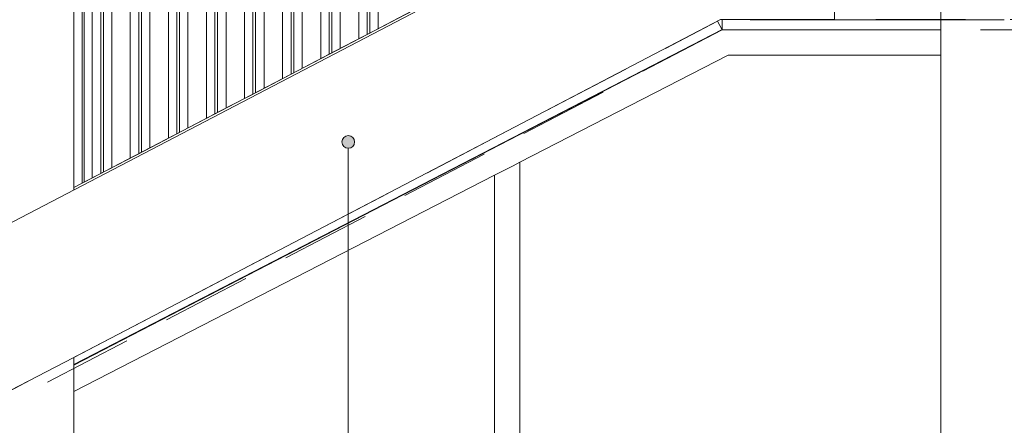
# Model space of a CAD drawing. Header units: millimetres. Extents: x -65 to 293624, y -1905 to 31061.
# Tile 106 of 256: x 55013 to 57341, y 15031 to 15990. Entities that reach past the tile are written whole.
import ezdxf

# ---------------------------------------------------------------- set-up
doc = ezdxf.new("R2010")
doc.units = ezdxf.units.MM
doc.header["$MEASUREMENT"] = 0
doc.linetypes.add('Hidden Line', pattern=[317.5, 211.666667, -105.833333])
for name, color, linetype in [('00 2D joon.AR', 7, 'Continuous'), ('00 Silt sein.AR', 7, 'Continuous'), ('1232 Välisseinad.AR', 7, 'Continuous'), ('1244 Fassaadivarustus.AR', 7, 'Continuous'), ('1245 Klaasfassaadid.AR', 7, 'Continuous'), ('1251 Rõdupiirded.AR', 7, 'Continuous'), ('1253 Rõdutrepid.AR', 7, 'Continuous'), ('1253 Terrassipostid.AR', 7, 'Continuous'), ('1253 Välisterrassid.AR', 7, 'Continuous')]:
    doc.layers.add(name, color=color, linetype=linetype)

# ---------------------------------------------------------------- blocks, each defined once
blk = doc.blocks.new('Section Element_16_2', base_point=(-38239, 12361.4))
at = {"layer": '1253 Terrassipostid.AR', "color": 7, "linetype": 'Continuous', "lineweight": 13}
for p, q in [((55140.6, 15593.1), (55140.6, 21244.3)), ((55140.6, 12351.4), (55140.6, 15191.4))]:
    blk.add_line(p, q, dxfattribs=at)
blk = doc.blocks.new('Section Element_17_2', base_point=(-38239, 12361.4))
at = {"layer": '1253 Terrassipostid.AR', "color": 7, "linetype": 'Continuous', "lineweight": 13}
for p, q in [((57190.6, 16341.4), (57190.6, 15990.4)), ((57190.6, 15990.4), (57190.6, 12351.4))]:
    blk.add_line(p, q, dxfattribs=at)
blk = doc.blocks.new('Section Element_42_2', base_point=(-38239, 12361.4))
at = {"layer": '1253 Rõdutrepid.AR', "color": 7, "linetype": 'Continuous', "lineweight": 13}
for p, q in [((48929.3, 12341.5), (56583.5, 16341.5)), ((56939.4, 15990.5), (56939.4, 16341.5)), ((55140.6, 15191.4), (56669.7, 15990.5)), ((56669.7, 15990.5), (56739.4, 15990.5)), ((56739.4, 15990.5), (56939.4, 15990.5)), ((54990.6, 15113), (55140.6, 15191.4))]:
    blk.add_line(p, q, dxfattribs=at)
blk = doc.blocks.new('Section Element_48_2', base_point=(-38239, 12361.4))
at = {"layer": '1244 Fassaadivarustus.AR', "color": 7, "linetype": 'Continuous', "lineweight": 13}
for p, q in [((56673.3, 15967.6), (55140.6, 15174.5)), ((56673.3, 15966.4), (55140.6, 15173.4)), ((56673.3, 15966.4), (56673.3, 15967.6))]:
    blk.add_line(p, q, dxfattribs=at)
blk = doc.blocks.new('Section Element_49_2', base_point=(-38239, 12361.4))
at = {"layer": '1232 Välisseinad.AR', "color": 7, "linetype": 'Continuous', "lineweight": 13}
for p, q in [((56673.3, 15966.4), (56673.3, 15967.6)), ((57190.6, 15966.4), (56673.3, 15966.4))]:
    blk.add_line(p, q, dxfattribs=at)
blk = doc.blocks.new('Section Element_59_2', base_point=(-38239, 12361.4))
at = {"layer": '1253 Välisterrassid.AR', "color": 7, "linetype": 'Continuous', "lineweight": 13}
for p, q in [((56739.4, 15990.4), (57190.6, 15990.4)), ((57190.6, 15990.4), (57340.6, 15990.4))]:
    blk.add_line(p, q, dxfattribs=at)
blk = doc.blocks.new('Section Element_214_2', base_point=(-38239, 12361.4))
at = {"layer": '1245 Klaasfassaadid.AR', "color": 7, "linetype": 'Continuous', "lineweight": 13}
blk.add_line((56688, 15906.4), (57190.6, 15906.4), dxfattribs=at)
blk = doc.blocks.new('Section Element_215_2', base_point=(-38239, 12361.4))
at = {"layer": '1245 Klaasfassaadid.AR', "color": 7, "linetype": 'Continuous', "lineweight": 13}
for p, q in [((56656.6, 15957.8), (56673.4, 15966.4)), ((56195.6, 15653.3), (56688, 15906.4)), ((56179.3, 15645), (56195.6, 15653.3))]:
    blk.add_line(p, q, dxfattribs=at)
blk = doc.blocks.new('Section Element_216_2', base_point=(-38239, 12361.4))
at = {"layer": '1245 Klaasfassaadid.AR', "color": 7, "linetype": 'Continuous', "lineweight": 13}
for p, q in [((56135.6, 15622.5), (56179.3, 15645)), ((56195.6, 12421.4), (56195.6, 15653.3)), ((56135.6, 12421.4), (56135.6, 15622.5))]:
    blk.add_line(p, q, dxfattribs=at)
blk = doc.blocks.new('Section Element_217_2', base_point=(-38239, 12361.4))
at = {"layer": '1245 Klaasfassaadid.AR', "color": 7, "linetype": 'Continuous', "lineweight": 13}
blk.add_line((55140.6, 15111), (56135.6, 15622.5), dxfattribs=at)
blk = doc.blocks.new('Section Element_483_2', base_point=(-38239, 12361.4))
at = {"layer": '1251 Rõdupiirded.AR', "color": 7, "linetype": 'Continuous', "lineweight": 13}
blk.add_line((55219.4, 15634.3), (55165.6, 15606.2), dxfattribs=at)
blk = doc.blocks.new('Section Element_484_2', base_point=(-38239, 12361.4))
at = {"layer": '1251 Rõdupiirded.AR', "color": 7, "linetype": 'Continuous', "lineweight": 13}
blk.add_line((55309.4, 15681.3), (55219.4, 15634.3), dxfattribs=at)
blk = doc.blocks.new('Section Element_485_2', base_point=(-38239, 12361.4))
at = {"layer": '1251 Rõdupiirded.AR', "color": 7, "linetype": 'Continuous', "lineweight": 13}
blk.add_line((55399.4, 15728.4), (55309.4, 15681.3), dxfattribs=at)
blk = doc.blocks.new('Section Element_486_2', base_point=(-38239, 12361.4))
at = {"layer": '1251 Rõdupiirded.AR', "color": 7, "linetype": 'Continuous', "lineweight": 13}
blk.add_line((55489.4, 15775.4), (55399.4, 15728.4), dxfattribs=at)
blk = doc.blocks.new('Section Element_487_2', base_point=(-38239, 12361.4))
at = {"layer": '1251 Rõdupiirded.AR', "color": 7, "linetype": 'Continuous', "lineweight": 13}
blk.add_line((55579.4, 15822.4), (55489.4, 15775.4), dxfattribs=at)
blk = doc.blocks.new('Section Element_488_2', base_point=(-38239, 12361.4))
at = {"layer": '1251 Rõdupiirded.AR', "color": 7, "linetype": 'Continuous', "lineweight": 13}
blk.add_line((55669.4, 15869.5), (55579.4, 15822.4), dxfattribs=at)
blk = doc.blocks.new('Section Element_489_2', base_point=(-38239, 12361.4))
at = {"layer": '1251 Rõdupiirded.AR', "color": 7, "linetype": 'Continuous', "lineweight": 13}
blk.add_line((55759.4, 15916.5), (55669.4, 15869.5), dxfattribs=at)
blk = doc.blocks.new('Section Element_490_2', base_point=(-38239, 12361.4))
at = {"layer": '1251 Rõdupiirded.AR', "color": 7, "linetype": 'Continuous', "lineweight": 13}
blk.add_line((55849.4, 15963.5), (55759.4, 15916.5), dxfattribs=at)
blk = doc.blocks.new('Section Element_491_2', base_point=(-38239, 12361.4))
at = {"layer": '1251 Rõdupiirded.AR', "color": 7, "linetype": 'Continuous', "lineweight": 13}
blk.add_line((55939.4, 16010.6), (55849.4, 15963.5), dxfattribs=at)
blk = doc.blocks.new('Section Element_618_2', base_point=(-38239, 12361.4))
at = {"layer": '1251 Rõdupiirded.AR', "color": 7, "linetype": 'Continuous', "lineweight": 13}
for p, q in [((55814.4, 16758), (55814.4, 17366.9)), ((55834.4, 16768.5), (55834.4, 17377.3)), ((55814.4, 16532.4), (55814.4, 16690.3)), ((55834.4, 16542.8), (55834.4, 16700.8)), ((55814.4, 15945.2), (55814.4, 16464.7)), ((55834.4, 15955.7), (55834.4, 16475.1))]:
    blk.add_line(p, q, dxfattribs=at)
blk = doc.blocks.new('Section Element_619_2', base_point=(-38239, 12361.4))
at = {"layer": '1251 Rõdupiirded.AR', "color": 7, "linetype": 'Continuous', "lineweight": 13}
for p, q in [((55634.4, 16664), (55634.4, 17272.8)), ((55654.4, 16674.4), (55654.4, 17283.3)), ((55654.4, 16448.8), (55654.4, 16606.7)), ((55634.4, 16438.3), (55634.4, 16596.3)), ((55634.4, 15851.1), (55634.4, 16370.6)), ((55654.4, 15861.6), (55654.4, 16381.1))]:
    blk.add_line(p, q, dxfattribs=at)
blk = doc.blocks.new('Section Element_620_2', base_point=(-38239, 12361.4))
at = {"layer": '1251 Rõdupiirded.AR', "color": 7, "linetype": 'Continuous', "lineweight": 13}
for p, q in [((55454.4, 16569.9), (55454.4, 17178.7)), ((55474.4, 16580.4), (55474.4, 17189.2)), ((55474.4, 16354.7), (55474.4, 16512.7)), ((55454.4, 16344.2), (55454.4, 16502.2)), ((55454.4, 15757.1), (55454.4, 16276.5)), ((55474.4, 15767.5), (55474.4, 16287))]:
    blk.add_line(p, q, dxfattribs=at)
blk = doc.blocks.new('Section Element_621_2', base_point=(-38239, 12361.4))
at = {"layer": '1251 Rõdupiirded.AR', "color": 7, "linetype": 'Continuous', "lineweight": 13}
for p, q in [((55294.4, 16486.3), (55294.4, 17095.1)), ((55274.4, 16475.8), (55274.4, 17084.7)), ((55294.4, 16260.6), (55294.4, 16418.6)), ((55274.4, 16250.2), (55274.4, 16408.1)), ((55274.4, 15663), (55274.4, 16182.5)), ((55294.4, 15673.5), (55294.4, 16192.9))]:
    blk.add_line(p, q, dxfattribs=at)
blk = doc.blocks.new('Section Element_653_2', base_point=(-38239, 12361.4))
at = {"layer": '1251 Rõdupiirded.AR', "color": 7, "linetype": 'Continuous', "lineweight": 13}
for p, q in [((55724.4, 16711), (55724.4, 17319.8)), ((55744.4, 16721.5), (55744.4, 17330.3)), ((55724.4, 16485.3), (55724.4, 16643.3)), ((55744.4, 16495.8), (55744.4, 16653.8)), ((55724.4, 15898.2), (55724.4, 16417.6)), ((55744.4, 15908.6), (55744.4, 16428.1))]:
    blk.add_line(p, q, dxfattribs=at)
blk = doc.blocks.new('Section Element_654_2', base_point=(-38239, 12361.4))
at = {"layer": '1251 Rõdupiirded.AR', "color": 7, "linetype": 'Continuous', "lineweight": 13}
for p, q in [((55544.4, 16616.9), (55544.4, 17225.8)), ((55564.4, 16627.4), (55564.4, 17236.2)), ((55564.4, 16401.7), (55564.4, 16559.7)), ((55544.4, 16391.3), (55544.4, 16549.2)), ((55544.4, 15804.1), (55544.4, 16323.6)), ((55564.4, 15814.6), (55564.4, 16334))]:
    blk.add_line(p, q, dxfattribs=at)
blk = doc.blocks.new('Section Element_655_2', base_point=(-38239, 12361.4))
at = {"layer": '1251 Rõdupiirded.AR', "color": 7, "linetype": 'Continuous', "lineweight": 13}
for p, q in [((55384.4, 16533.3), (55384.4, 17142.2)), ((55364.4, 16522.9), (55364.4, 17131.7)), ((55384.4, 16307.7), (55384.4, 16465.6)), ((55364.4, 16297.2), (55364.4, 16455.2)), ((55364.4, 15710), (55364.4, 16229.5)), ((55384.4, 15720.5), (55384.4, 16240))]:
    blk.add_line(p, q, dxfattribs=at)
blk = doc.blocks.new('Section Element_656_2', base_point=(-38239, 12361.4))
at = {"layer": '1251 Rõdupiirded.AR', "color": 7, "linetype": 'Continuous', "lineweight": 13}
for p, q in [((55204.4, 16439.3), (55204.4, 17048.1)), ((55184.4, 16428.8), (55184.4, 17037.6)), ((55204.4, 16213.6), (55204.4, 16371.6)), ((55184.4, 16203.1), (55184.4, 16361.1)), ((55184.4, 15616), (55184.4, 16135.4)), ((55204.4, 15626.4), (55204.4, 16145.9))]:
    blk.add_line(p, q, dxfattribs=at)
blk = doc.blocks.new('Section Element_691_2', base_point=(-38239, 12361.4))
at = {"layer": '1251 Rõdupiirded.AR', "color": 7, "linetype": 'Continuous', "lineweight": 13}
for q in [(56582.2, 16346.4), (55140.6, 15587.4)]:
    blk.add_line((55140.6, 15593.1), q, dxfattribs=at)
blk = doc.blocks.new('Section Element_752_2', base_point=(-38239, 12361.4))
at = {"layer": '1251 Rõdupiirded.AR', "color": 7, "linetype": 'Continuous', "lineweight": 13}
for p, q in [((55860.6, 15969.4), (55860.6, 17391)), ((55840.6, 15958.9), (55840.6, 17380.6))]:
    blk.add_line(p, q, dxfattribs=at)
blk = doc.blocks.new('Section Element_754_2', base_point=(-38239, 12361.4))
at = {"layer": '1251 Rõdupiirded.AR', "color": 7, "linetype": 'Continuous', "lineweight": 13}
for p, q in [((55770.6, 15922.3), (55770.6, 17344)), ((55750.6, 15911.9), (55750.6, 17333.6))]:
    blk.add_line(p, q, dxfattribs=at)
blk = doc.blocks.new('Section Element_756_2', base_point=(-38239, 12361.4))
at = {"layer": '1251 Rõdupiirded.AR', "color": 7, "linetype": 'Continuous', "lineweight": 13}
for p, q in [((55680.6, 15875.3), (55680.6, 17297)), ((55660.6, 15864.8), (55660.6, 17286.5))]:
    blk.add_line(p, q, dxfattribs=at)
blk = doc.blocks.new('Section Element_758_2', base_point=(-38239, 12361.4))
at = {"layer": '1251 Rõdupiirded.AR', "color": 7, "linetype": 'Continuous', "lineweight": 13}
for p, q in [((55590.6, 15828.3), (55590.6, 17249.9)), ((55570.6, 15817.8), (55570.6, 17239.5))]:
    blk.add_line(p, q, dxfattribs=at)
blk = doc.blocks.new('Section Element_760_2', base_point=(-38239, 12361.4))
at = {"layer": '1251 Rõdupiirded.AR', "color": 7, "linetype": 'Continuous', "lineweight": 13}
for p, q in [((55500.6, 15781.2), (55500.6, 17202.9)), ((55480.6, 15770.8), (55480.6, 17192.5))]:
    blk.add_line(p, q, dxfattribs=at)
blk = doc.blocks.new('Section Element_762_2', base_point=(-38239, 12361.4))
at = {"layer": '1251 Rõdupiirded.AR', "color": 7, "linetype": 'Continuous', "lineweight": 13}
for p, q in [((55410.6, 15734.2), (55410.6, 17155.9)), ((55390.6, 15723.7), (55390.6, 17145.4))]:
    blk.add_line(p, q, dxfattribs=at)
blk = doc.blocks.new('Section Element_764_2', base_point=(-38239, 12361.4))
at = {"layer": '1251 Rõdupiirded.AR', "color": 7, "linetype": 'Continuous', "lineweight": 13}
for p, q in [((55320.6, 15687.2), (55320.6, 17108.8)), ((55300.6, 15676.7), (55300.6, 17098.4))]:
    blk.add_line(p, q, dxfattribs=at)
blk = doc.blocks.new('Section Element_766_2', base_point=(-38239, 12361.4))
at = {"layer": '1251 Rõdupiirded.AR', "color": 7, "linetype": 'Continuous', "lineweight": 13}
for p, q in [((55210.6, 15629.7), (55210.6, 17051.4)), ((55230.6, 15640.1), (55230.6, 17061.8))]:
    blk.add_line(p, q, dxfattribs=at)
blk = doc.blocks.new('Section Element_768_2', base_point=(-38239, 12361.4))
at = {"layer": '1251 Rõdupiirded.AR', "color": 7, "linetype": 'Continuous', "lineweight": 13}
for p, q in [((55160.6, 15603.5), (55160.6, 17030.9)), ((55165.6, 15606.2), (55165.6, 17027.8))]:
    blk.add_line(p, q, dxfattribs=at)
blk = doc.blocks.new('Label_13_2', base_point=(55789.7, 15701.4))
at = {"layer": '00 Silt sein.AR', "linetype": 'Continuous', "lineweight": 0, "true_color": 0x000000}
blk.add_hatch(color=178, dxfattribs=at).paths.add_polyline_path([(55774.7, 15701.4), (55775.8, 15695.7), (55779.1, 15690.8), (55784, 15687.6), (55789.7, 15686.4), (55795.4, 15687.6), (55800.3, 15690.8), (55803.6, 15695.7), (55804.7, 15701.4), (55803.6, 15707.2), (55800.3, 15712), (55795.4, 15715.3), (55789.7, 15716.4), (55784, 15715.3), (55779.1, 15712), (55775.8, 15707.2)])
at = {"layer": '00 Silt sein.AR', "color": 7, "linetype": 'Continuous', "lineweight": 13}
blk.add_line((55789.7, 15686.4), (55789.7, 11111.4), dxfattribs=at)
blk.add_circle((55789.7, 15701.4), 15, dxfattribs=at)

msp = doc.modelspace()

# ---------------------------------------------------------------- linework, layer by layer
at = {"layer": '00 2D joon.AR', "color": 41, "linetype": 'Hidden Line', "lineweight": 13, "true_color": 0xffeda8, "flags": 128}
for points in [[(56673.4, 15966.4), (49728.2, 12336.4), (49717.5, 12356.8), (56662.7, 15986.8)], [(56673.3, 15990.5), (56673.3, 15966.4), (65985.6, 15966.4), (65985.6, 15990.5)]]:
    msp.add_lwpolyline(points, close=True, dxfattribs=at)

# ---------------------------------------------------------------- block references
at = {"layer": '00 Silt sein.AR', "color": 7, "linetype": 'Continuous', "lineweight": 13}
msp.add_blockref('Label_13_2', (55789.7, 15701.4), dxfattribs=at)
at = {"layer": '1232 Välisseinad.AR', "lineweight": 0}
msp.add_blockref('Section Element_49_2', (-38239, 12361.4), dxfattribs=at)
at = {"layer": '1244 Fassaadivarustus.AR', "lineweight": 0}
msp.add_blockref('Section Element_48_2', (-38239, 12361.4), dxfattribs=at)
at = {"layer": '1245 Klaasfassaadid.AR', "lineweight": 0}
for name in ['Section Element_215_2', 'Section Element_214_2', 'Section Element_216_2', 'Section Element_217_2']:
    msp.add_blockref(name, (-38239, 12361.4), dxfattribs=at)
at = {"layer": '1251 Rõdupiirded.AR', "lineweight": 0}
for name in ['Section Element_752_2', 'Section Element_618_2', 'Section Element_754_2', 'Section Element_653_2', 'Section Element_756_2', 'Section Element_619_2', 'Section Element_758_2', 'Section Element_654_2', 'Section Element_760_2', 'Section Element_620_2', 'Section Element_762_2', 'Section Element_655_2', 'Section Element_764_2', 'Section Element_621_2', 'Section Element_656_2', 'Section Element_766_2', 'Section Element_768_2', 'Section Element_691_2', 'Section Element_491_2', 'Section Element_490_2', 'Section Element_489_2', 'Section Element_488_2', 'Section Element_487_2', 'Section Element_486_2', 'Section Element_485_2', 'Section Element_484_2', 'Section Element_483_2']:
    msp.add_blockref(name, (-38239, 12361.4), dxfattribs=at)
at = {"layer": '1253 Rõdutrepid.AR', "lineweight": 0}
msp.add_blockref('Section Element_42_2', (-38239, 12361.4), dxfattribs=at)
at = {"layer": '1253 Terrassipostid.AR', "lineweight": 0}
for name in ['Section Element_17_2', 'Section Element_16_2']:
    msp.add_blockref(name, (-38239, 12361.4), dxfattribs=at)
at = {"layer": '1253 Välisterrassid.AR', "lineweight": 0}
msp.add_blockref('Section Element_59_2', (-38239, 12361.4), dxfattribs=at)

doc.saveas('drawing.dxf')
